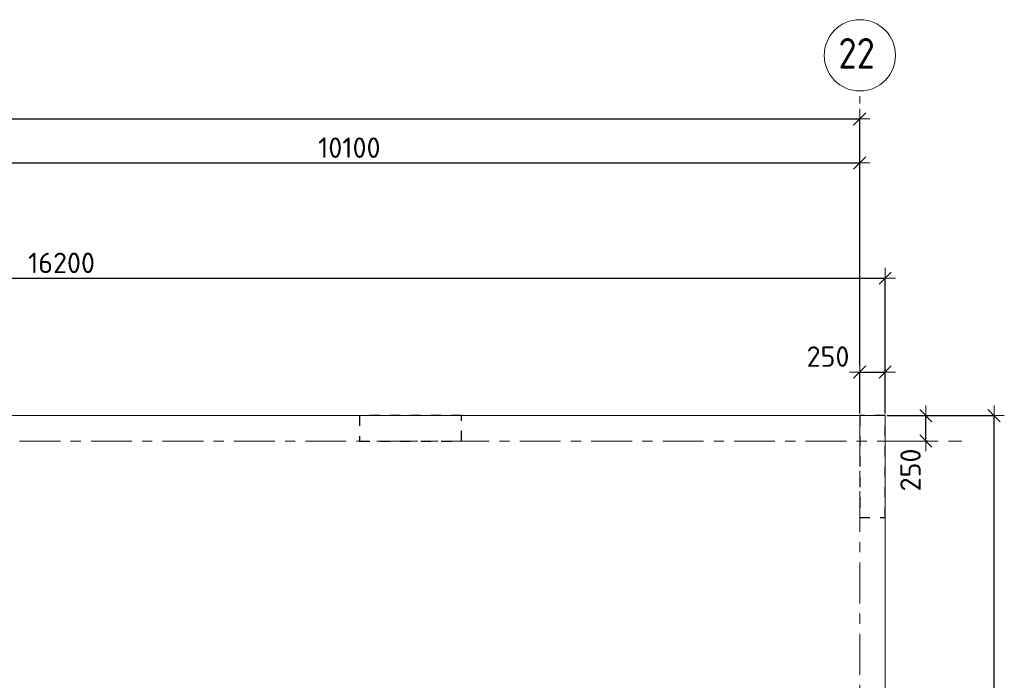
# Model space of a CAD drawing. Header units: metres. Extents: x -38 to 97, y -15 to 21.
# Tile 90 of 139: x 53.37 to 63.02, y 14.06 to 20.53. Entities that reach past the tile are written whole.
import ezdxf

# ---------------------------------------------------------------- set-up
doc = ezdxf.new("R2010")
doc.units = ezdxf.units.M
doc.header["$PDMODE"] = 65
for name, pattern in [('______11', [0.5, 0.4, -0.05, 0, -0.05]), ('______2', [0.054, 0.04, -0.014]), ('______5', [1.1, 0.8, -0.1, 0.1, -0.1])]:
    doc.linetypes.add(name, pattern=pattern)
for name, color, linetype, lineweight in [('XR$2$Осевая линия (1)', 7, '______5', 13), ('XR$2$Размерная линия (1)', 7, 'Continuous', 13), ('XR$3$Перекрытие (1)', 7, 'Continuous', 35), ('XR$4$Размерная линия (1)', 7, 'Continuous', 13)]:
    doc.layers.add(name, color=color, linetype=linetype, lineweight=lineweight)
doc.layers.add('XR$7$Стена_ бетон несущ.', color=7, linetype='Continuous', lineweight=70, true_color=0xb4b496)
doc.styles.add('ISOCPEUR', font='txt')
doc.dimstyles.new('DIMSTYLE_3', dxfattribs={"dimtxt": 0.2, "dimasz": 0.2, "dimexe": 0, "dimexo": 0, "dimgap": 0.1, "dimtad": 2, "dimdec": 0, "dimlfac": 1000, "dimrnd": 5, "dimzin": 12, "dimdsep": 46, "dimtxsty": 'ISOCPEUR', "dimblk1": 'ALL_ML_STRICH', "dimblk2": 'ALL_ML_STRICH', "dimsah": 1, "dimcen": 0, "dimclrd": 7, "dimclre": 256, "dimclrt": 7, "dimadec": 0, "dimazin": 0, "dimtfac": 1, "dimtdec": 0, "dimtix": 1, "dimtmove": 2, "dimatfit": 3, "dimfxl": 0, "dimtzin": 0, "dimlwd": 0, "dimlwe": -3, "dimarcsym": 0})
doc.dimstyles.new('DIMSTYLE_6', dxfattribs={"dimtxt": 0.2, "dimasz": 0.2, "dimexe": 0, "dimexo": 0, "dimgap": 0.1, "dimtad": 2, "dimdec": 0, "dimlfac": 1000, "dimrnd": 5, "dimzin": 12, "dimdsep": 46, "dimtxsty": 'ISOCPEUR', "dimblk1": 'ALL_ML_STRICH', "dimblk2": 'ALL_ML_STRICH', "dimsah": 1, "dimcen": 0, "dimclrd": 7, "dimclre": 256, "dimclrt": 7, "dimadec": 0, "dimazin": 0, "dimtfac": 1, "dimtdec": 0, "dimtix": 1, "dimtmove": 2, "dimatfit": 3, "dimfxl": 0, "dimtvp": 1.2, "dimtzin": 0, "dimlwd": 0, "dimlwe": -3, "dimarcsym": 0})

# ---------------------------------------------------------------- blocks, each defined once
blk = doc.blocks.new('ALL_ML_STRICH')
at = {"color": 0, "linetype": 'ByBlock', "lineweight": -2}
for p, q in [((0, -0.5), (0, 0.5)), ((-1, 0), (0.5, 0)), ((-0.3, -0.3), (0.3, 0.3))]:
    blk.add_line(p, q, dxfattribs=at)
blk = doc.blocks.new('*D11')
at = {"layer": 'DEFPOINTS', "color": 7, "linetype": 'Continuous', "lineweight": 13, "transparency": 33554687}
for p in [(0.5, 19.5574), (0.5, 19.3768), (61.6, 17.1197)]:
    blk.add_point(p, dxfattribs=at)
at = {"layer": 'XR$2$Размерная линия (1)', "color": 9, "linetype": 'Continuous', "lineweight": -2, "true_color": 0xc7c7c7, "transparency": 33554687}
for p, q in [((0.5, 19.3568), (0.5, 19.5574)), ((61.6, 17.1397), (61.6, 19.5574))]:
    blk.add_line(p, q, dxfattribs=at)
at = {"layer": 'XR$2$Размерная линия (1)', "color": 7, "linetype": 'Continuous', "lineweight": -2, "transparency": 33554687}
blk.add_line((0.5, 19.5574), (61.6, 19.5574), dxfattribs=at)
at = {"layer": 'XR$2$Размерная линия (1)', "color": 7, "linetype": 'Continuous', "lineweight": 13, "transparency": 33554687, "xscale": 0.2, "yscale": 0.2, "zscale": 0.2, "rotation": 180}
blk.add_blockref('ALL_ML_STRICH', (0.5, 19.5574), dxfattribs=at)
at = {"layer": 'XR$2$Размерная линия (1)', "color": 7, "linetype": 'Continuous', "lineweight": 13, "transparency": 33554687, "xscale": 0.2, "yscale": 0.2, "zscale": 0.2}
blk.add_blockref('ALL_ML_STRICH', (61.6, 19.5574), dxfattribs=at)
at = {"layer": 'XR$2$Размерная линия (1)', "color": 7, "linetype": 'Continuous', "lineweight": 13, "transparency": 33554687, "insert": (31.1, 19.7074), "char_height": 0.2, "width": 1, "attachment_point": 5, "style": 'ISOCPEUR'}
blk.add_mtext('\\A1;{61100}', dxfattribs=at)
blk = doc.blocks.new('*D38')
at = {"layer": 'DEFPOINTS', "color": 7, "linetype": 'Continuous', "lineweight": 13, "transparency": 33554687}
for p in [(51.5, 19.1261), (61.6, 17.4912), (51.5, 17.3896)]:
    blk.add_point(p, dxfattribs=at)
at = {"layer": 'XR$2$Размерная линия (1)', "color": 9, "linetype": 'Continuous', "lineweight": -2, "true_color": 0xc7c7c7, "transparency": 33554687}
for p, q in [((51.5, 17.4096), (51.5, 19.1261)), ((61.6, 17.5112), (61.6, 19.1261))]:
    blk.add_line(p, q, dxfattribs=at)
at = {"layer": 'XR$2$Размерная линия (1)', "color": 7, "linetype": 'Continuous', "lineweight": -2, "transparency": 33554687}
blk.add_line((51.5, 19.1261), (61.6, 19.1261), dxfattribs=at)
at = {"layer": 'XR$2$Размерная линия (1)', "color": 7, "linetype": 'Continuous', "lineweight": 13, "transparency": 33554687, "xscale": 0.2, "yscale": 0.2, "zscale": 0.2, "rotation": 180}
blk.add_blockref('ALL_ML_STRICH', (51.5, 19.1261), dxfattribs=at)
at = {"layer": 'XR$2$Размерная линия (1)', "color": 7, "linetype": 'Continuous', "lineweight": 13, "transparency": 33554687, "xscale": 0.2, "yscale": 0.2, "zscale": 0.2}
blk.add_blockref('ALL_ML_STRICH', (61.6, 19.1261), dxfattribs=at)
at = {"layer": 'XR$2$Размерная линия (1)', "color": 7, "linetype": 'Continuous', "lineweight": 13, "transparency": 33554687, "insert": (56.6, 19.2761), "char_height": 0.2, "width": 1, "attachment_point": 5, "style": 'ISOCPEUR'}
blk.add_mtext('\\A1;{10100}', dxfattribs=at)
blk = doc.blocks.new('*D149')
at = {"layer": 'DEFPOINTS', "color": 7, "linetype": 'Continuous', "lineweight": 13, "transparency": 33554687}
for p in [(61.85, 16.65), (61.85, -0.25), (62.917, -0.25)]:
    blk.add_point(p, dxfattribs=at)
at = {"layer": 'XR$4$Размерная линия (1)', "color": 9, "linetype": 'Continuous', "lineweight": -2, "true_color": 0xc7c7c7, "transparency": 33554687}
for p, q in [((61.87, 16.65), (62.917, 16.65)), ((61.87, -0.25), (62.917, -0.25))]:
    blk.add_line(p, q, dxfattribs=at)
at = {"layer": 'XR$4$Размерная линия (1)', "color": 7, "linetype": 'Continuous', "lineweight": -2, "transparency": 33554687}
blk.add_line((62.917, -0.25), (62.917, 16.65), dxfattribs=at)
at = {"layer": 'XR$4$Размерная линия (1)', "color": 7, "linetype": 'Continuous', "lineweight": 13, "transparency": 33554687, "xscale": 0.2, "yscale": 0.2, "zscale": 0.2}
for p, rotation in [((62.917, 16.65), 90), ((62.917, -0.25), 270)]:
    blk.add_blockref('ALL_ML_STRICH', p, dxfattribs=dict(at, rotation=rotation))
at = {"layer": 'XR$4$Размерная линия (1)', "color": 7, "linetype": 'Continuous', "lineweight": 13, "transparency": 33554687, "insert": (62.767, 8.23), "char_height": 0.2, "width": 1, "attachment_point": 5, "rotation": 90, "style": 'ISOCPEUR'}
blk.add_mtext('\\A1;{16900}', dxfattribs=at)
blk = doc.blocks.new('*D150')
at = {"layer": 'DEFPOINTS', "color": 7, "linetype": 'Continuous', "lineweight": 13, "transparency": 33554687}
for p in [(61.85, 16.65), (62.2485, 16.4), (62.2817, 16.4)]:
    blk.add_point(p, dxfattribs=at)
at = {"layer": 'XR$4$Размерная линия (1)', "color": 9, "linetype": 'Continuous', "lineweight": -2, "true_color": 0xc7c7c7, "transparency": 33554687}
for p, q in [((61.87, 16.65), (62.2485, 16.65)), ((62.2617, 16.4), (62.2485, 16.4))]:
    blk.add_line(p, q, dxfattribs=at)
at = {"layer": 'XR$4$Размерная линия (1)', "color": 7, "linetype": 'Continuous', "lineweight": -2, "transparency": 33554687}
blk.add_line((62.2485, 16.4), (62.2485, 16.65), dxfattribs=at)
at = {"layer": 'XR$4$Размерная линия (1)', "color": 7, "linetype": 'Continuous', "lineweight": 13, "transparency": 33554687, "xscale": 0.2, "yscale": 0.2, "zscale": 0.2}
for p, rotation in [((62.2485, 16.65), 90), ((62.2485, 16.4), 270)]:
    blk.add_blockref('ALL_ML_STRICH', p, dxfattribs=dict(at, rotation=rotation))
at = {"layer": 'XR$4$Размерная линия (1)', "color": 7, "linetype": 'Continuous', "lineweight": 13, "transparency": 33554687, "insert": (62.0981, 16.1172), "char_height": 0.2, "width": 0.6, "attachment_point": 5, "rotation": 90, "style": 'ISOCPEUR'}
blk.add_mtext('\\A1;{250}', dxfattribs=at)
blk = doc.blocks.new('*D151')
at = {"layer": 'DEFPOINTS', "color": 7, "linetype": 'Continuous', "lineweight": 13, "transparency": 33554687}
for p in [(61.6, 17.0768), (61.6, 16.65), (61.85, 16.65)]:
    blk.add_point(p, dxfattribs=at)
at = {"layer": 'XR$4$Размерная линия (1)', "color": 9, "linetype": 'Continuous', "lineweight": -2, "true_color": 0xc7c7c7, "transparency": 33554687}
for p, q in [((61.6, 16.67), (61.6, 17.0768)), ((61.85, 16.67), (61.85, 17.0768))]:
    blk.add_line(p, q, dxfattribs=at)
at = {"layer": 'XR$4$Размерная линия (1)', "color": 7, "linetype": 'Continuous', "lineweight": -2, "transparency": 33554687}
blk.add_line((61.6, 17.0768), (61.85, 17.0768), dxfattribs=at)
at = {"layer": 'XR$4$Размерная линия (1)', "color": 7, "linetype": 'Continuous', "lineweight": 13, "transparency": 33554687, "xscale": 0.2, "yscale": 0.2, "zscale": 0.2, "rotation": 180}
blk.add_blockref('ALL_ML_STRICH', (61.6, 17.0768), dxfattribs=at)
at = {"layer": 'XR$4$Размерная линия (1)', "color": 7, "linetype": 'Continuous', "lineweight": 13, "transparency": 33554687, "xscale": 0.2, "yscale": 0.2, "zscale": 0.2}
blk.add_blockref('ALL_ML_STRICH', (61.85, 17.0768), dxfattribs=at)
at = {"layer": 'XR$4$Размерная линия (1)', "color": 7, "linetype": 'Continuous', "lineweight": 13, "transparency": 33554687, "insert": (61.2899, 17.2285), "char_height": 0.2, "width": 0.6, "attachment_point": 5, "style": 'ISOCPEUR'}
blk.add_mtext('\\A1;{250}', dxfattribs=at)
blk = doc.blocks.new('*D170')
at = {"layer": 'DEFPOINTS', "color": 7, "linetype": 'Continuous', "lineweight": 13, "transparency": 33554687}
for p in [(45.6505, 17.997), (45.6505, 16.67), (61.85, 16.65)]:
    blk.add_point(p, dxfattribs=at)
at = {"layer": 'XR$4$Размерная линия (1)', "color": 9, "linetype": 'Continuous', "lineweight": -2, "true_color": 0xc7c7c7, "transparency": 33554687}
for p, q in [((45.6505, 16.69), (45.6505, 17.997)), ((61.85, 16.67), (61.85, 17.997))]:
    blk.add_line(p, q, dxfattribs=at)
at = {"layer": 'XR$4$Размерная линия (1)', "color": 7, "linetype": 'Continuous', "lineweight": -2, "transparency": 33554687}
blk.add_line((45.6505, 17.997), (61.85, 17.997), dxfattribs=at)
at = {"layer": 'XR$4$Размерная линия (1)', "color": 7, "linetype": 'Continuous', "lineweight": 13, "transparency": 33554687, "xscale": 0.2, "yscale": 0.2, "zscale": 0.2, "rotation": 180}
blk.add_blockref('ALL_ML_STRICH', (45.6505, 17.997), dxfattribs=at)
at = {"layer": 'XR$4$Размерная линия (1)', "color": 7, "linetype": 'Continuous', "lineweight": 13, "transparency": 33554687, "xscale": 0.2, "yscale": 0.2, "zscale": 0.2}
blk.add_blockref('ALL_ML_STRICH', (61.85, 17.997), dxfattribs=at)
at = {"layer": 'XR$4$Размерная линия (1)', "color": 7, "linetype": 'Continuous', "lineweight": 13, "transparency": 33554687, "insert": (53.7803, 18.147), "char_height": 0.2, "width": 1, "attachment_point": 5, "style": 'ISOCPEUR'}
blk.add_mtext('\\A1;{16200}', dxfattribs=at)

msp = doc.modelspace()

# ---------------------------------------------------------------- linework, layer by layer
at = {"layer": 'XR$2$Осевая линия (1)', "color": 253, "linetype": '______11', "lineweight": 13, "true_color": 0xa0a0a0, "transparency": 33554687}
for p, q in [((61.6, -3.39), (61.6, 19.78)), ((-2.63, 16.4), (62.6, 16.4))]:
    msp.add_line(p, q, dxfattribs=at)
at = {"layer": 'XR$2$Осевая линия (1)', "color": 7, "linetype": 'Continuous', "lineweight": 13, "transparency": 33554687}
msp.add_circle((61.6018, 20.1812), 0.3493, dxfattribs=at)
at = {"layer": 'XR$3$Перекрытие (1)', "color": 7, "linetype": 'Continuous', "lineweight": 13, "transparency": 33554687}
for p, q in [((61.85, 16.65), (51.6, 16.65)), ((61.85, 8.15), (61.85, 16.65))]:
    msp.add_line(p, q, dxfattribs=at)
at = {"layer": 'XR$7$Стена_ бетон несущ.', "color": 253, "linetype": '______2', "lineweight": -3, "true_color": 0xa0a0a0, "transparency": 33554687}
for points in [[(57.7, 16.65), (56.7, 16.65), (56.7, 16.4), (57.7, 16.4), (57.7, 16.65)], [(61.85, 16.65), (61.6, 16.65), (61.6, 15.65), (61.85, 15.65), (61.85, 16.65)]]:
    msp.add_lwpolyline(points, close=True, dxfattribs=at)

# ---------------------------------------------------------------- texts
at = {"layer": 'XR$2$Осевая линия (1)', "color": 7, "linetype": 'Continuous', "lineweight": 13, "transparency": 33554687, "insert": (61.3918, 20.0507), "char_height": 0.3, "width": 0.550812, "attachment_point": 7, "style": 'ISOCPEUR'}
msp.add_mtext('\\W0.87;22', dxfattribs=at)

# ---------------------------------------------------------------- dimensions: what is measured, and where the dimension line sits
at = {"layer": 'XR$2$Размерная линия (1)', "color": 7, "linetype": 'Continuous', "lineweight": 13, "transparency": 33554687}
for base, p1, p2, picture, middle in [((61.6, 19.5574), (0.5, 19.3568), (61.6, 17.1397), '*D11', (31.1, 19.7074)), ((61.6, 19.1261), (51.5, 17.4096), (61.6, 17.5112), '*D38', (56.6, 19.2761))]:
    dim = msp.add_linear_dim(base=base, p1=p1, p2=p2, dimstyle='DIMSTYLE_3', override={"dimpost": '<>', "dimclrd": 7, "dimclre": 9, "dimclrt": 7, "dimlwd": 0, "dimlwe": 65533}, dxfattribs=at)
    dim.commit()
    dim.dimension.update_dxf_attribs({"geometry": picture, "text_midpoint": middle, "dimtype": 160})
at = {"layer": 'XR$4$Размерная линия (1)', "color": 7, "linetype": 'Continuous', "lineweight": 13, "transparency": 33554687}
for base, p1, dimstyle, picture, middle in [((61.85, 17.99702), (45.65054, 16.68996), 'DIMSTYLE_3', '*D170', (53.78027, 18.14702)), ((61.85, 17.0768), (61.6, 16.67), 'DIMSTYLE_6', '*D151', (61.2899, 17.2285))]:
    dim = msp.add_linear_dim(base=base, p1=p1, p2=(61.85, 16.67), dimstyle=dimstyle, override={"dimpost": '<>', "dimclrd": 7, "dimclre": 9, "dimclrt": 7, "dimlwd": 0, "dimlwe": 65533}, dxfattribs=at)
    dim.commit()
    dim.dimension.update_dxf_attribs({"geometry": picture, "text_midpoint": middle, "dimtype": 160})
for base, p1, dimstyle, picture, middle in [((62.917, 16.65), (61.87, -0.25), 'DIMSTYLE_3', '*D149', (62.767, 8.23)), ((62.2485, 16.65), (62.2617, 16.4), 'DIMSTYLE_6', '*D150', (62.0981, 16.1172))]:
    dim = msp.add_linear_dim(base=base, p1=p1, p2=(61.87, 16.65), angle=90, dimstyle=dimstyle, override={"dimpost": '<>', "dimclrd": 7, "dimclre": 9, "dimclrt": 7, "dimlwd": 0, "dimlwe": 65533}, dxfattribs=at)
    dim.commit()
    dim.dimension.update_dxf_attribs({"geometry": picture, "text_midpoint": middle, "dimtype": 160})

doc.saveas('drawing.dxf')
